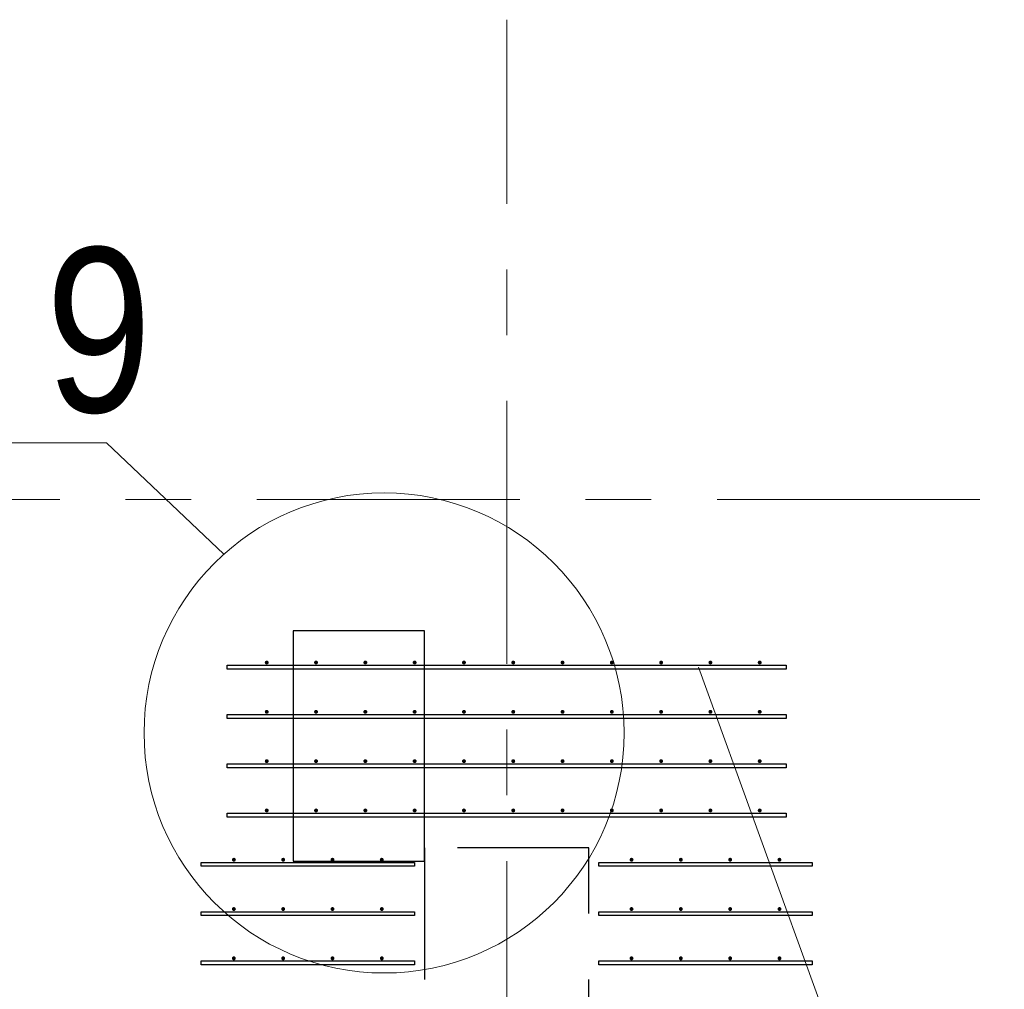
# Model space of a CAD drawing. Header units: metres. Extents: x -38 to 85, y -15 to 19.
# Tile 19 of 93: x 18.71 to 20.21, y 6.65 to 8.13. Entities that reach past the tile are written whole.
import ezdxf

# ---------------------------------------------------------------- set-up
doc = ezdxf.new("R2010")
doc.units = ezdxf.units.M
for name, pattern in [('______11', [0.5, 0.4, -0.05, 0, -0.05]), ('______2', [0.27, 0.2, -0.07]), ('______5', [1.1, 0.8, -0.1, 0.1, -0.1])]:
    doc.linetypes.add(name, pattern=pattern)
for name, color, linetype, lineweight in [('XR$2$Осевая линия (1)', 7, '______5', 13), ('XR$3$Арматурный каркас 01', 4, 'Continuous', 35), ('XR$3$ВК__отв в полу 1-2 эт', 220, 'Continuous', 25), ('XR$3$Общий слой (1)', 7, 'Continuous', 13), ('XR$3$Перекрытие (1)', 7, 'Continuous', 35), ('XR$3$Фундамент (1)_1', 7, 'Continuous', 35), ('XR$5$Стена (1)', 7, 'Continuous', 35)]:
    doc.layers.add(name, color=color, linetype=linetype, lineweight=lineweight)
doc.styles.add('ARIAL', font='arial.ttf')

msp = doc.modelspace()

# ---------------------------------------------------------------- hatches: boundary and pattern name
at = {"layer": 'XR$3$Арматурный каркас 01', "linetype": 'Continuous', "lineweight": 50, "transparency": 33554687}
for points in [[(19.088, 7.152), (19.0878, 7.1531), (19.0871, 7.1541), (19.0861, 7.1548), (19.085, 7.155), (19.0839, 7.1548), (19.0829, 7.1541), (19.0822, 7.1531), (19.082, 7.152), (19.0822, 7.1509), (19.0829, 7.1499), (19.0839, 7.1492), (19.085, 7.149), (19.0861, 7.1492), (19.0871, 7.1499), (19.0878, 7.1509)], [(19.163, 7.152), (19.1628, 7.1531), (19.1621, 7.1541), (19.1611, 7.1548), (19.16, 7.155), (19.1589, 7.1548), (19.1579, 7.1541), (19.1572, 7.1531), (19.157, 7.152), (19.1572, 7.1509), (19.1579, 7.1499), (19.1589, 7.1492), (19.16, 7.149), (19.1611, 7.1492), (19.1621, 7.1499), (19.1628, 7.1509)], [(19.238, 7.152), (19.2378, 7.1531), (19.2371, 7.1541), (19.2361, 7.1548), (19.235, 7.155), (19.2339, 7.1548), (19.2329, 7.1541), (19.2322, 7.1531), (19.232, 7.152), (19.2322, 7.1509), (19.2329, 7.1499), (19.2339, 7.1492), (19.235, 7.149), (19.2361, 7.1492), (19.2371, 7.1499), (19.2378, 7.1509)], [(19.313, 7.152), (19.3128, 7.1531), (19.3121, 7.1541), (19.3111, 7.1548), (19.31, 7.155), (19.3089, 7.1548), (19.3079, 7.1541), (19.3072, 7.1531), (19.307, 7.152), (19.3072, 7.1509), (19.3079, 7.1499), (19.3089, 7.1492), (19.31, 7.149), (19.3111, 7.1492), (19.3121, 7.1499), (19.3128, 7.1509)], [(19.388, 7.152), (19.3878, 7.1531), (19.3871, 7.1541), (19.3861, 7.1548), (19.385, 7.155), (19.3839, 7.1548), (19.3829, 7.1541), (19.3822, 7.1531), (19.382, 7.152), (19.3822, 7.1509), (19.3829, 7.1499), (19.3839, 7.1492), (19.385, 7.149), (19.3861, 7.1492), (19.3871, 7.1499), (19.3878, 7.1509)], [(19.463, 7.152), (19.4628, 7.1531), (19.4621, 7.1541), (19.4611, 7.1548), (19.46, 7.155), (19.4589, 7.1548), (19.4579, 7.1541), (19.4572, 7.1531), (19.457, 7.152), (19.4572, 7.1509), (19.4579, 7.1499), (19.4589, 7.1492), (19.46, 7.149), (19.4611, 7.1492), (19.4621, 7.1499), (19.4628, 7.1509)], [(19.538, 7.152), (19.5378, 7.1531), (19.5371, 7.1541), (19.5361, 7.1548), (19.535, 7.155), (19.5339, 7.1548), (19.5329, 7.1541), (19.5322, 7.1531), (19.532, 7.152), (19.5322, 7.1509), (19.5329, 7.1499), (19.5339, 7.1492), (19.535, 7.149), (19.5361, 7.1492), (19.5371, 7.1499), (19.5378, 7.1509)], [(19.613, 7.152), (19.6128, 7.1531), (19.6121, 7.1541), (19.6111, 7.1548), (19.61, 7.155), (19.6089, 7.1548), (19.6079, 7.1541), (19.6072, 7.1531), (19.607, 7.152), (19.6072, 7.1509), (19.6079, 7.1499), (19.6089, 7.1492), (19.61, 7.149), (19.6111, 7.1492), (19.6121, 7.1499), (19.6128, 7.1509)], [(19.688, 7.152), (19.6878, 7.1531), (19.6871, 7.1541), (19.6861, 7.1548), (19.685, 7.155), (19.6839, 7.1548), (19.6829, 7.1541), (19.6822, 7.1531), (19.682, 7.152), (19.6822, 7.1509), (19.6829, 7.1499), (19.6839, 7.1492), (19.685, 7.149), (19.6861, 7.1492), (19.6871, 7.1499), (19.6878, 7.1509)], [(19.763, 7.152), (19.7628, 7.1531), (19.7621, 7.1541), (19.7611, 7.1548), (19.76, 7.155), (19.7589, 7.1548), (19.7579, 7.1541), (19.7572, 7.1531), (19.757, 7.152), (19.7572, 7.1509), (19.7579, 7.1499), (19.7589, 7.1492), (19.76, 7.149), (19.7611, 7.1492), (19.7621, 7.1499), (19.7628, 7.1509)], [(19.838, 7.152), (19.8378, 7.1531), (19.8371, 7.1541), (19.8361, 7.1548), (19.835, 7.155), (19.8339, 7.1548), (19.8329, 7.1541), (19.8322, 7.1531), (19.832, 7.152), (19.8322, 7.1509), (19.8329, 7.1499), (19.8339, 7.1492), (19.835, 7.149), (19.8361, 7.1492), (19.8371, 7.1499), (19.8378, 7.1509)], [(19.088, 7.077), (19.0878, 7.0781), (19.0871, 7.0791), (19.0861, 7.0798), (19.085, 7.08), (19.0839, 7.0798), (19.0829, 7.0791), (19.0822, 7.0781), (19.082, 7.077), (19.0822, 7.0759), (19.0829, 7.0749), (19.0839, 7.0742), (19.085, 7.074), (19.0861, 7.0742), (19.0871, 7.0749), (19.0878, 7.0759)], [(19.163, 7.077), (19.1628, 7.0781), (19.1621, 7.0791), (19.1611, 7.0798), (19.16, 7.08), (19.1589, 7.0798), (19.1579, 7.0791), (19.1572, 7.0781), (19.157, 7.077), (19.1572, 7.0759), (19.1579, 7.0749), (19.1589, 7.0742), (19.16, 7.074), (19.1611, 7.0742), (19.1621, 7.0749), (19.1628, 7.0759)], [(19.238, 7.077), (19.2378, 7.0781), (19.2371, 7.0791), (19.2361, 7.0798), (19.235, 7.08), (19.2339, 7.0798), (19.2329, 7.0791), (19.2322, 7.0781), (19.232, 7.077), (19.2322, 7.0759), (19.2329, 7.0749), (19.2339, 7.0742), (19.235, 7.074), (19.2361, 7.0742), (19.2371, 7.0749), (19.2378, 7.0759)], [(19.313, 7.077), (19.3128, 7.0781), (19.3121, 7.0791), (19.3111, 7.0798), (19.31, 7.08), (19.3089, 7.0798), (19.3079, 7.0791), (19.3072, 7.0781), (19.307, 7.077), (19.3072, 7.0759), (19.3079, 7.0749), (19.3089, 7.0742), (19.31, 7.074), (19.3111, 7.0742), (19.3121, 7.0749), (19.3128, 7.0759)], [(19.388, 7.077), (19.3878, 7.0781), (19.3871, 7.0791), (19.3861, 7.0798), (19.385, 7.08), (19.3839, 7.0798), (19.3829, 7.0791), (19.3822, 7.0781), (19.382, 7.077), (19.3822, 7.0759), (19.3829, 7.0749), (19.3839, 7.0742), (19.385, 7.074), (19.3861, 7.0742), (19.3871, 7.0749), (19.3878, 7.0759)], [(19.463, 7.077), (19.4628, 7.0781), (19.4621, 7.0791), (19.4611, 7.0798), (19.46, 7.08), (19.4589, 7.0798), (19.4579, 7.0791), (19.4572, 7.0781), (19.457, 7.077), (19.4572, 7.0759), (19.4579, 7.0749), (19.4589, 7.0742), (19.46, 7.074), (19.4611, 7.0742), (19.4621, 7.0749), (19.4628, 7.0759)], [(19.538, 7.077), (19.5378, 7.0781), (19.5371, 7.0791), (19.5361, 7.0798), (19.535, 7.08), (19.5339, 7.0798), (19.5329, 7.0791), (19.5322, 7.0781), (19.532, 7.077), (19.5322, 7.0759), (19.5329, 7.0749), (19.5339, 7.0742), (19.535, 7.074), (19.5361, 7.0742), (19.5371, 7.0749), (19.5378, 7.0759)], [(19.613, 7.077), (19.6128, 7.0781), (19.6121, 7.0791), (19.6111, 7.0798), (19.61, 7.08), (19.6089, 7.0798), (19.6079, 7.0791), (19.6072, 7.0781), (19.607, 7.077), (19.6072, 7.0759), (19.6079, 7.0749), (19.6089, 7.0742), (19.61, 7.074), (19.6111, 7.0742), (19.6121, 7.0749), (19.6128, 7.0759)], [(19.688, 7.077), (19.6878, 7.0781), (19.6871, 7.0791), (19.6861, 7.0798), (19.685, 7.08), (19.6839, 7.0798), (19.6829, 7.0791), (19.6822, 7.0781), (19.682, 7.077), (19.6822, 7.0759), (19.6829, 7.0749), (19.6839, 7.0742), (19.685, 7.074), (19.6861, 7.0742), (19.6871, 7.0749), (19.6878, 7.0759)], [(19.763, 7.077), (19.7628, 7.0781), (19.7621, 7.0791), (19.7611, 7.0798), (19.76, 7.08), (19.7589, 7.0798), (19.7579, 7.0791), (19.7572, 7.0781), (19.757, 7.077), (19.7572, 7.0759), (19.7579, 7.0749), (19.7589, 7.0742), (19.76, 7.074), (19.7611, 7.0742), (19.7621, 7.0749), (19.7628, 7.0759)], [(19.838, 7.077), (19.8378, 7.0781), (19.8371, 7.0791), (19.8361, 7.0798), (19.835, 7.08), (19.8339, 7.0798), (19.8329, 7.0791), (19.8322, 7.0781), (19.832, 7.077), (19.8322, 7.0759), (19.8329, 7.0749), (19.8339, 7.0742), (19.835, 7.074), (19.8361, 7.0742), (19.8371, 7.0749), (19.8378, 7.0759)], [(19.088, 7.002), (19.0878, 7.0031), (19.0871, 7.0041), (19.0861, 7.0048), (19.085, 7.005), (19.0839, 7.0048), (19.0829, 7.0041), (19.0822, 7.0031), (19.082, 7.002), (19.0822, 7.0009), (19.0829, 6.9999), (19.0839, 6.9992), (19.085, 6.999), (19.0861, 6.9992), (19.0871, 6.9999), (19.0878, 7.0009)], [(19.163, 7.002), (19.1628, 7.0031), (19.1621, 7.0041), (19.1611, 7.0048), (19.16, 7.005), (19.1589, 7.0048), (19.1579, 7.0041), (19.1572, 7.0031), (19.157, 7.002), (19.1572, 7.0009), (19.1579, 6.9999), (19.1589, 6.9992), (19.16, 6.999), (19.1611, 6.9992), (19.1621, 6.9999), (19.1628, 7.0009)], [(19.238, 7.002), (19.2378, 7.0031), (19.2371, 7.0041), (19.2361, 7.0048), (19.235, 7.005), (19.2339, 7.0048), (19.2329, 7.0041), (19.2322, 7.0031), (19.232, 7.002), (19.2322, 7.0009), (19.2329, 6.9999), (19.2339, 6.9992), (19.235, 6.999), (19.2361, 6.9992), (19.2371, 6.9999), (19.2378, 7.0009)], [(19.313, 7.002), (19.3128, 7.0031), (19.3121, 7.0041), (19.3111, 7.0048), (19.31, 7.005), (19.3089, 7.0048), (19.3079, 7.0041), (19.3072, 7.0031), (19.307, 7.002), (19.3072, 7.0009), (19.3079, 6.9999), (19.3089, 6.9992), (19.31, 6.999), (19.3111, 6.9992), (19.3121, 6.9999), (19.3128, 7.0009)], [(19.388, 7.002), (19.3878, 7.0031), (19.3871, 7.0041), (19.3861, 7.0048), (19.385, 7.005), (19.3839, 7.0048), (19.3829, 7.0041), (19.3822, 7.0031), (19.382, 7.002), (19.3822, 7.0009), (19.3829, 6.9999), (19.3839, 6.9992), (19.385, 6.999), (19.3861, 6.9992), (19.3871, 6.9999), (19.3878, 7.0009)], [(19.463, 7.002), (19.4628, 7.0031), (19.4621, 7.0041), (19.4611, 7.0048), (19.46, 7.005), (19.4589, 7.0048), (19.4579, 7.0041), (19.4572, 7.0031), (19.457, 7.002), (19.4572, 7.0009), (19.4579, 6.9999), (19.4589, 6.9992), (19.46, 6.999), (19.4611, 6.9992), (19.4621, 6.9999), (19.4628, 7.0009)], [(19.538, 7.002), (19.5378, 7.0031), (19.5371, 7.0041), (19.5361, 7.0048), (19.535, 7.005), (19.5339, 7.0048), (19.5329, 7.0041), (19.5322, 7.0031), (19.532, 7.002), (19.5322, 7.0009), (19.5329, 6.9999), (19.5339, 6.9992), (19.535, 6.999), (19.5361, 6.9992), (19.5371, 6.9999), (19.5378, 7.0009)], [(19.613, 7.002), (19.6128, 7.0031), (19.6121, 7.0041), (19.6111, 7.0048), (19.61, 7.005), (19.6089, 7.0048), (19.6079, 7.0041), (19.6072, 7.0031), (19.607, 7.002), (19.6072, 7.0009), (19.6079, 6.9999), (19.6089, 6.9992), (19.61, 6.999), (19.6111, 6.9992), (19.6121, 6.9999), (19.6128, 7.0009)], [(19.688, 7.002), (19.6878, 7.0031), (19.6871, 7.0041), (19.6861, 7.0048), (19.685, 7.005), (19.6839, 7.0048), (19.6829, 7.0041), (19.6822, 7.0031), (19.682, 7.002), (19.6822, 7.0009), (19.6829, 6.9999), (19.6839, 6.9992), (19.685, 6.999), (19.6861, 6.9992), (19.6871, 6.9999), (19.6878, 7.0009)], [(19.763, 7.002), (19.7628, 7.0031), (19.7621, 7.0041), (19.7611, 7.0048), (19.76, 7.005), (19.7589, 7.0048), (19.7579, 7.0041), (19.7572, 7.0031), (19.757, 7.002), (19.7572, 7.0009), (19.7579, 6.9999), (19.7589, 6.9992), (19.76, 6.999), (19.7611, 6.9992), (19.7621, 6.9999), (19.7628, 7.0009)], [(19.838, 7.002), (19.8378, 7.0031), (19.8371, 7.0041), (19.8361, 7.0048), (19.835, 7.005), (19.8339, 7.0048), (19.8329, 7.0041), (19.8322, 7.0031), (19.832, 7.002), (19.8322, 7.0009), (19.8329, 6.9999), (19.8339, 6.9992), (19.835, 6.999), (19.8361, 6.9992), (19.8371, 6.9999), (19.8378, 7.0009)], [(19.088, 6.927), (19.0878, 6.9281), (19.0871, 6.9291), (19.0861, 6.9298), (19.085, 6.93), (19.0839, 6.9298), (19.0829, 6.9291), (19.0822, 6.9281), (19.082, 6.927), (19.0822, 6.9259), (19.0829, 6.9249), (19.0839, 6.9242), (19.085, 6.924), (19.0861, 6.9242), (19.0871, 6.9249), (19.0878, 6.9259)], [(19.163, 6.927), (19.1628, 6.9281), (19.1621, 6.9291), (19.1611, 6.9298), (19.16, 6.93), (19.1589, 6.9298), (19.1579, 6.9291), (19.1572, 6.9281), (19.157, 6.927), (19.1572, 6.9259), (19.1579, 6.9249), (19.1589, 6.9242), (19.16, 6.924), (19.1611, 6.9242), (19.1621, 6.9249), (19.1628, 6.9259)], [(19.238, 6.927), (19.2378, 6.9281), (19.2371, 6.9291), (19.2361, 6.9298), (19.235, 6.93), (19.2339, 6.9298), (19.2329, 6.9291), (19.2322, 6.9281), (19.232, 6.927), (19.2322, 6.9259), (19.2329, 6.9249), (19.2339, 6.9242), (19.235, 6.924), (19.2361, 6.9242), (19.2371, 6.9249), (19.2378, 6.9259)], [(19.313, 6.927), (19.3128, 6.9281), (19.3121, 6.9291), (19.3111, 6.9298), (19.31, 6.93), (19.3089, 6.9298), (19.3079, 6.9291), (19.3072, 6.9281), (19.307, 6.927), (19.3072, 6.9259), (19.3079, 6.9249), (19.3089, 6.9242), (19.31, 6.924), (19.3111, 6.9242), (19.3121, 6.9249), (19.3128, 6.9259)], [(19.388, 6.927), (19.3878, 6.9281), (19.3871, 6.9291), (19.3861, 6.9298), (19.385, 6.93), (19.3839, 6.9298), (19.3829, 6.9291), (19.3822, 6.9281), (19.382, 6.927), (19.3822, 6.9259), (19.3829, 6.9249), (19.3839, 6.9242), (19.385, 6.924), (19.3861, 6.9242), (19.3871, 6.9249), (19.3878, 6.9259)], [(19.463, 6.927), (19.4628, 6.9281), (19.4621, 6.9291), (19.4611, 6.9298), (19.46, 6.93), (19.4589, 6.9298), (19.4579, 6.9291), (19.4572, 6.9281), (19.457, 6.927), (19.4572, 6.9259), (19.4579, 6.9249), (19.4589, 6.9242), (19.46, 6.924), (19.4611, 6.9242), (19.4621, 6.9249), (19.4628, 6.9259)], [(19.538, 6.927), (19.5378, 6.9281), (19.5371, 6.9291), (19.5361, 6.9298), (19.535, 6.93), (19.5339, 6.9298), (19.5329, 6.9291), (19.5322, 6.9281), (19.532, 6.927), (19.5322, 6.9259), (19.5329, 6.9249), (19.5339, 6.9242), (19.535, 6.924), (19.5361, 6.9242), (19.5371, 6.9249), (19.5378, 6.9259)], [(19.613, 6.927), (19.6128, 6.9281), (19.6121, 6.9291), (19.6111, 6.9298), (19.61, 6.93), (19.6089, 6.9298), (19.6079, 6.9291), (19.6072, 6.9281), (19.607, 6.927), (19.6072, 6.9259), (19.6079, 6.9249), (19.6089, 6.9242), (19.61, 6.924), (19.6111, 6.9242), (19.6121, 6.9249), (19.6128, 6.9259)], [(19.688, 6.927), (19.6878, 6.9281), (19.6871, 6.9291), (19.6861, 6.9298), (19.685, 6.93), (19.6839, 6.9298), (19.6829, 6.9291), (19.6822, 6.9281), (19.682, 6.927), (19.6822, 6.9259), (19.6829, 6.9249), (19.6839, 6.9242), (19.685, 6.924), (19.6861, 6.9242), (19.6871, 6.9249), (19.6878, 6.9259)], [(19.763, 6.927), (19.7628, 6.9281), (19.7621, 6.9291), (19.7611, 6.9298), (19.76, 6.93), (19.7589, 6.9298), (19.7579, 6.9291), (19.7572, 6.9281), (19.757, 6.927), (19.7572, 6.9259), (19.7579, 6.9249), (19.7589, 6.9242), (19.76, 6.924), (19.7611, 6.9242), (19.7621, 6.9249), (19.7628, 6.9259)], [(19.838, 6.927), (19.8378, 6.9281), (19.8371, 6.9291), (19.8361, 6.9298), (19.835, 6.93), (19.8339, 6.9298), (19.8329, 6.9291), (19.8322, 6.9281), (19.832, 6.927), (19.8322, 6.9259), (19.8329, 6.9249), (19.8339, 6.9242), (19.835, 6.924), (19.8361, 6.9242), (19.8371, 6.9249), (19.8378, 6.9259)], [(19.038, 6.852), (19.0378, 6.8531), (19.0371, 6.8541), (19.0361, 6.8548), (19.035, 6.855), (19.0339, 6.8548), (19.0329, 6.8541), (19.0322, 6.8531), (19.032, 6.852), (19.0322, 6.8509), (19.0329, 6.8499), (19.0339, 6.8492), (19.035, 6.849), (19.0361, 6.8492), (19.0371, 6.8499), (19.0378, 6.8509)], [(19.113, 6.852), (19.1128, 6.8531), (19.1121, 6.8541), (19.1111, 6.8548), (19.11, 6.855), (19.1089, 6.8548), (19.1079, 6.8541), (19.1072, 6.8531), (19.107, 6.852), (19.1072, 6.8509), (19.1079, 6.8499), (19.1089, 6.8492), (19.11, 6.849), (19.1111, 6.8492), (19.1121, 6.8499), (19.1128, 6.8509)], [(19.188, 6.852), (19.1878, 6.8531), (19.1871, 6.8541), (19.1861, 6.8548), (19.185, 6.855), (19.1839, 6.8548), (19.1829, 6.8541), (19.1822, 6.8531), (19.182, 6.852), (19.1822, 6.8509), (19.1829, 6.8499), (19.1839, 6.8492), (19.185, 6.849), (19.1861, 6.8492), (19.1871, 6.8499), (19.1878, 6.8509)], [(19.263, 6.852), (19.2628, 6.8531), (19.2621, 6.8541), (19.2611, 6.8548), (19.26, 6.855), (19.2589, 6.8548), (19.2579, 6.8541), (19.2572, 6.8531), (19.257, 6.852), (19.2572, 6.8509), (19.2579, 6.8499), (19.2589, 6.8492), (19.26, 6.849), (19.2611, 6.8492), (19.2621, 6.8499), (19.2628, 6.8509)], [(19.643, 6.852), (19.6428, 6.8531), (19.6421, 6.8541), (19.6411, 6.8548), (19.64, 6.855), (19.6389, 6.8548), (19.6379, 6.8541), (19.6372, 6.8531), (19.637, 6.852), (19.6372, 6.8509), (19.6379, 6.8499), (19.6389, 6.8492), (19.64, 6.849), (19.6411, 6.8492), (19.6421, 6.8499), (19.6428, 6.8509)], [(19.718, 6.852), (19.7178, 6.8531), (19.7171, 6.8541), (19.7161, 6.8548), (19.715, 6.855), (19.7139, 6.8548), (19.7129, 6.8541), (19.7122, 6.8531), (19.712, 6.852), (19.7122, 6.8509), (19.7129, 6.8499), (19.7139, 6.8492), (19.715, 6.849), (19.7161, 6.8492), (19.7171, 6.8499), (19.7178, 6.8509)], [(19.793, 6.852), (19.7928, 6.8531), (19.7921, 6.8541), (19.7911, 6.8548), (19.79, 6.855), (19.7889, 6.8548), (19.7879, 6.8541), (19.7872, 6.8531), (19.787, 6.852), (19.7872, 6.8509), (19.7879, 6.8499), (19.7889, 6.8492), (19.79, 6.849), (19.7911, 6.8492), (19.7921, 6.8499), (19.7928, 6.8509)], [(19.868, 6.852), (19.8678, 6.8531), (19.8671, 6.8541), (19.8661, 6.8548), (19.865, 6.855), (19.8639, 6.8548), (19.8629, 6.8541), (19.8622, 6.8531), (19.862, 6.852), (19.8622, 6.8509), (19.8629, 6.8499), (19.8639, 6.8492), (19.865, 6.849), (19.8661, 6.8492), (19.8671, 6.8499), (19.8678, 6.8509)], [(19.038, 6.777), (19.0378, 6.7781), (19.0371, 6.7791), (19.0361, 6.7798), (19.035, 6.78), (19.0339, 6.7798), (19.0329, 6.7791), (19.0322, 6.7781), (19.032, 6.777), (19.0322, 6.7759), (19.0329, 6.7749), (19.0339, 6.7742), (19.035, 6.774), (19.0361, 6.7742), (19.0371, 6.7749), (19.0378, 6.7759)], [(19.113, 6.777), (19.1128, 6.7781), (19.1121, 6.7791), (19.1111, 6.7798), (19.11, 6.78), (19.1089, 6.7798), (19.1079, 6.7791), (19.1072, 6.7781), (19.107, 6.777), (19.1072, 6.7759), (19.1079, 6.7749), (19.1089, 6.7742), (19.11, 6.774), (19.1111, 6.7742), (19.1121, 6.7749), (19.1128, 6.7759)], [(19.188, 6.777), (19.1878, 6.7781), (19.1871, 6.7791), (19.1861, 6.7798), (19.185, 6.78), (19.1839, 6.7798), (19.1829, 6.7791), (19.1822, 6.7781), (19.182, 6.777), (19.1822, 6.7759), (19.1829, 6.7749), (19.1839, 6.7742), (19.185, 6.774), (19.1861, 6.7742), (19.1871, 6.7749), (19.1878, 6.7759)], [(19.263, 6.777), (19.2628, 6.7781), (19.2621, 6.7791), (19.2611, 6.7798), (19.26, 6.78), (19.2589, 6.7798), (19.2579, 6.7791), (19.2572, 6.7781), (19.257, 6.777), (19.2572, 6.7759), (19.2579, 6.7749), (19.2589, 6.7742), (19.26, 6.774), (19.2611, 6.7742), (19.2621, 6.7749), (19.2628, 6.7759)], [(19.643, 6.777), (19.6428, 6.7781), (19.6421, 6.7791), (19.6411, 6.7798), (19.64, 6.78), (19.6389, 6.7798), (19.6379, 6.7791), (19.6372, 6.7781), (19.637, 6.777), (19.6372, 6.7759), (19.6379, 6.7749), (19.6389, 6.7742), (19.64, 6.774), (19.6411, 6.7742), (19.6421, 6.7749), (19.6428, 6.7759)], [(19.718, 6.777), (19.7178, 6.7781), (19.7171, 6.7791), (19.7161, 6.7798), (19.715, 6.78), (19.7139, 6.7798), (19.7129, 6.7791), (19.7122, 6.7781), (19.712, 6.777), (19.7122, 6.7759), (19.7129, 6.7749), (19.7139, 6.7742), (19.715, 6.774), (19.7161, 6.7742), (19.7171, 6.7749), (19.7178, 6.7759)], [(19.793, 6.777), (19.7928, 6.7781), (19.7921, 6.7791), (19.7911, 6.7798), (19.79, 6.78), (19.7889, 6.7798), (19.7879, 6.7791), (19.7872, 6.7781), (19.787, 6.777), (19.7872, 6.7759), (19.7879, 6.7749), (19.7889, 6.7742), (19.79, 6.774), (19.7911, 6.7742), (19.7921, 6.7749), (19.7928, 6.7759)], [(19.868, 6.777), (19.8678, 6.7781), (19.8671, 6.7791), (19.8661, 6.7798), (19.865, 6.78), (19.8639, 6.7798), (19.8629, 6.7791), (19.8622, 6.7781), (19.862, 6.777), (19.8622, 6.7759), (19.8629, 6.7749), (19.8639, 6.7742), (19.865, 6.774), (19.8661, 6.7742), (19.8671, 6.7749), (19.8678, 6.7759)], [(19.038, 6.702), (19.0378, 6.7031), (19.0371, 6.7041), (19.0361, 6.7048), (19.035, 6.705), (19.0339, 6.7048), (19.0329, 6.7041), (19.0322, 6.7031), (19.032, 6.702), (19.0322, 6.7009), (19.0329, 6.6999), (19.0339, 6.6992), (19.035, 6.699), (19.0361, 6.6992), (19.0371, 6.6999), (19.0378, 6.7009)], [(19.113, 6.702), (19.1128, 6.7031), (19.1121, 6.7041), (19.1111, 6.7048), (19.11, 6.705), (19.1089, 6.7048), (19.1079, 6.7041), (19.1072, 6.7031), (19.107, 6.702), (19.1072, 6.7009), (19.1079, 6.6999), (19.1089, 6.6992), (19.11, 6.699), (19.1111, 6.6992), (19.1121, 6.6999), (19.1128, 6.7009)], [(19.188, 6.702), (19.1878, 6.7031), (19.1871, 6.7041), (19.1861, 6.7048), (19.185, 6.705), (19.1839, 6.7048), (19.1829, 6.7041), (19.1822, 6.7031), (19.182, 6.702), (19.1822, 6.7009), (19.1829, 6.6999), (19.1839, 6.6992), (19.185, 6.699), (19.1861, 6.6992), (19.1871, 6.6999), (19.1878, 6.7009)], [(19.263, 6.702), (19.2628, 6.7031), (19.2621, 6.7041), (19.2611, 6.7048), (19.26, 6.705), (19.2589, 6.7048), (19.2579, 6.7041), (19.2572, 6.7031), (19.257, 6.702), (19.2572, 6.7009), (19.2579, 6.6999), (19.2589, 6.6992), (19.26, 6.699), (19.2611, 6.6992), (19.2621, 6.6999), (19.2628, 6.7009)], [(19.643, 6.702), (19.6428, 6.7031), (19.6421, 6.7041), (19.6411, 6.7048), (19.64, 6.705), (19.6389, 6.7048), (19.6379, 6.7041), (19.6372, 6.7031), (19.637, 6.702), (19.6372, 6.7009), (19.6379, 6.6999), (19.6389, 6.6992), (19.64, 6.699), (19.6411, 6.6992), (19.6421, 6.6999), (19.6428, 6.7009)], [(19.718, 6.702), (19.7178, 6.7031), (19.7171, 6.7041), (19.7161, 6.7048), (19.715, 6.705), (19.7139, 6.7048), (19.7129, 6.7041), (19.7122, 6.7031), (19.712, 6.702), (19.7122, 6.7009), (19.7129, 6.6999), (19.7139, 6.6992), (19.715, 6.699), (19.7161, 6.6992), (19.7171, 6.6999), (19.7178, 6.7009)], [(19.793, 6.702), (19.7928, 6.7031), (19.7921, 6.7041), (19.7911, 6.7048), (19.79, 6.705), (19.7889, 6.7048), (19.7879, 6.7041), (19.7872, 6.7031), (19.787, 6.702), (19.7872, 6.7009), (19.7879, 6.6999), (19.7889, 6.6992), (19.79, 6.699), (19.7911, 6.6992), (19.7921, 6.6999), (19.7928, 6.7009)], [(19.868, 6.702), (19.8678, 6.7031), (19.8671, 6.7041), (19.8661, 6.7048), (19.865, 6.705), (19.8639, 6.7048), (19.8629, 6.7041), (19.8622, 6.7031), (19.862, 6.702), (19.8622, 6.7009), (19.8629, 6.6999), (19.8639, 6.6992), (19.865, 6.699), (19.8661, 6.6992), (19.8671, 6.6999), (19.8678, 6.7009)]]:
    msp.add_hatch(color=2, dxfattribs=at).paths.add_polyline_path(points)

# ---------------------------------------------------------------- linework, layer by layer
at = {"color": 7, "linetype": 'Continuous', "lineweight": 13, "transparency": 33554687}
msp.add_line((19.7417, 7.145), (20.1972, 5.8883), dxfattribs=at)
at = {"layer": 'XR$2$Осевая линия (1)', "color": 253, "linetype": '______11', "lineweight": 13, "true_color": 0xa0a0a0, "transparency": 33554687}
for p, q in [((19.45, -2.65), (19.45, 8.13)), ((-2.63, 7.4), (62.6, 7.4))]:
    msp.add_line(p, q, dxfattribs=at)
at = {"layer": 'XR$3$Арматурный каркас 01', "color": 2, "linetype": 'Continuous', "lineweight": 25, "transparency": 33554687}
for points in [[(19.025, 7.148), (19.875, 7.148), (19.875, 7.142), (19.025, 7.142), (19.025, 7.148)], [(19.025, 7.148), (19.875, 7.148), (19.875, 7.142), (19.025, 7.142), (19.025, 7.148)], [(19.025, 7.073), (19.875, 7.073), (19.875, 7.067), (19.025, 7.067), (19.025, 7.073)], [(19.025, 7.073), (19.875, 7.073), (19.875, 7.067), (19.025, 7.067), (19.025, 7.073)], [(19.025, 6.998), (19.875, 6.998), (19.875, 6.992), (19.025, 6.992), (19.025, 6.998)], [(19.025, 6.998), (19.875, 6.998), (19.875, 6.992), (19.025, 6.992), (19.025, 6.998)], [(19.025, 6.923), (19.875, 6.923), (19.875, 6.917), (19.025, 6.917), (19.025, 6.923)], [(19.025, 6.923), (19.875, 6.923), (19.875, 6.917), (19.025, 6.917), (19.025, 6.923)], [(19.31, 6.842), (18.985, 6.842), (18.985, 6.848), (19.31, 6.848), (19.31, 6.842)], [(19.31, 6.842), (18.985, 6.842), (18.985, 6.848), (19.31, 6.848), (19.31, 6.842)], [(19.59, 6.848), (19.915, 6.848), (19.915, 6.842), (19.59, 6.842), (19.59, 6.848)], [(19.59, 6.848), (19.915, 6.848), (19.915, 6.842), (19.59, 6.842), (19.59, 6.848)], [(19.31, 6.767), (18.985, 6.767), (18.985, 6.773), (19.31, 6.773), (19.31, 6.767)], [(19.31, 6.767), (18.985, 6.767), (18.985, 6.773), (19.31, 6.773), (19.31, 6.767)], [(19.59, 6.773), (19.915, 6.773), (19.915, 6.767), (19.59, 6.767), (19.59, 6.773)], [(19.59, 6.773), (19.915, 6.773), (19.915, 6.767), (19.59, 6.767), (19.59, 6.773)], [(19.31, 6.692), (18.985, 6.692), (18.985, 6.698), (19.31, 6.698), (19.31, 6.692)], [(19.31, 6.692), (18.985, 6.692), (18.985, 6.698), (19.31, 6.698), (19.31, 6.692)], [(19.59, 6.698), (19.915, 6.698), (19.915, 6.692), (19.59, 6.692), (19.59, 6.698)], [(19.59, 6.698), (19.915, 6.698), (19.915, 6.692), (19.59, 6.692), (19.59, 6.698)]]:
    msp.add_lwpolyline(points, dxfattribs=at)
at = {"layer": 'XR$3$ВК__отв в полу 1-2 эт', "color": 7, "linetype": 'Continuous', "lineweight": 13, "transparency": 33554687}
msp.add_circle((19.2635, 7.0449), 0.3652, dxfattribs=at)
at = {"layer": 'XR$3$Общий слой (1)', "color": 7, "linetype": 'Continuous', "lineweight": 13, "transparency": 33554687}
msp.add_lwpolyline([(19.0199, 7.317), (18.8413, 7.4863), (17.7013, 7.4863)], dxfattribs=at)
at = {"layer": 'XR$3$Перекрытие (1)', "color": 7, "linetype": 'Continuous', "lineweight": 25, "transparency": 33554687}
for p, q in [((19.125, 7.2), (19.125, 6.85)), ((19.325, 7.2), (19.125, 7.2)), ((19.325, 6.85), (19.325, 7.2)), ((19.125, 6.85), (19.325, 6.85))]:
    msp.add_line(p, q, dxfattribs=at)
at = {"layer": 'XR$5$Стена (1)', "color": 253, "linetype": '______2', "lineweight": -3, "true_color": 0xa0a0a0, "transparency": 33554687}
for p, q in [((19.575, 6.87), (19.325, 6.87)), ((19.325, 6.87), (19.325, 5.87)), ((19.575, 5.87), (19.575, 6.87))]:
    msp.add_line(p, q, dxfattribs=at)

# ---------------------------------------------------------------- texts
at = {"layer": 'XR$3$Фундамент (1)_1', "color": 7, "linetype": 'Continuous', "lineweight": 13, "transparency": 33554687, "insert": (17.7685, 7.6563), "char_height": 0.25, "width": 1.482417, "attachment_point": 4, "style": 'ARIAL'}
msp.add_mtext('\\W0.83;см.п.п. 9', dxfattribs=at)

doc.saveas('drawing.dxf')
